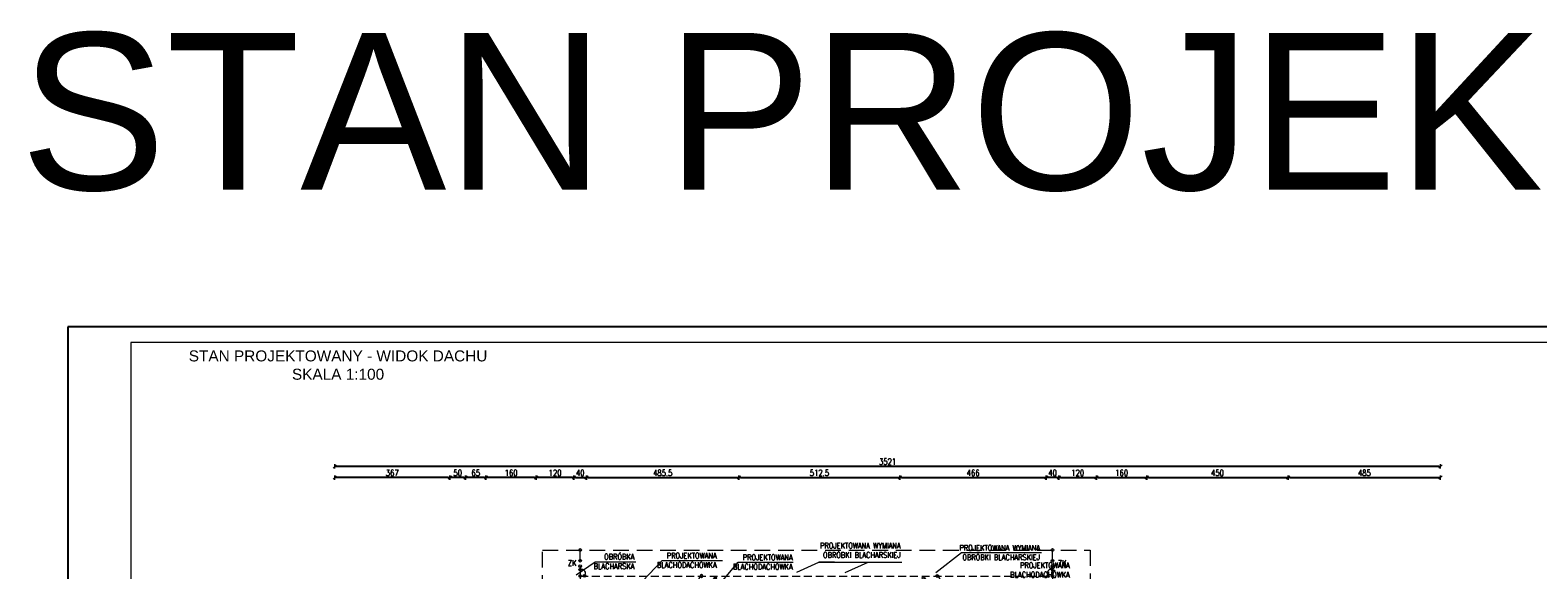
# Model space of a CAD drawing. Header units: millimetres. Extents: x 5973 to 39040, y 4443 to 37727.
# Tile 51 of 52: x 14593 to 19393, y 23134 to 24854. Entities that reach past the tile are written whole.
import ezdxf
from ezdxf.enums import TextEntityAlignment as Align

# ---------------------------------------------------------------- set-up
doc = ezdxf.new("R2010")
doc.units = ezdxf.units.MM
doc.linetypes.add('DASHED', pattern=[0.75, 0.5, -0.25])
doc.linetypes.add('HIDDEN', pattern=[0.375, 0.25, -0.125])
for name, color, linetype, lineweight in [('!MODUS_OPIS', 3, 'Continuous', 13), ('!MODUS_RAMKA', 1, 'Continuous', 15), ('_MODUS - Ramka', 1, 'Continuous', 15), ('E_0', 4, 'Continuous', 15), ('WYMIAROWANIE', 1, 'Continuous', 18)]:
    doc.layers.add(name, color=color, linetype=linetype, lineweight=lineweight)
for name, color, linetype in [('E_ODN', 1, 'Continuous'), ('E_OSP', 2, 'Continuous'), ('INSTALACJA ODGROMOWA', 7, 'Continuous')]:
    doc.layers.add(name, color=color, linetype=linetype)
doc.styles.add('ARIAL TEEN', font='arial.ttf')
doc.styles.add('ROMANS', font='romans.shx', dxfattribs={"width": 0.8})
doc.styles.get("Standard").update_dxf_attribs({"font": 'arial.ttf'})
doc.styles.add('TXT', font='simplex.shx', dxfattribs={"width": 0.8})
doc.dimstyles.new('DIM100', dxfattribs={"dimscale": 5, "dimtxt": 4, "dimasz": 1, "dimexe": 0, "dimexo": 0, "dimgap": 1, "dimtad": 1, "dimdec": 4, "dimrnd": 0.5, "dimdsep": 46, "dimtxsty": 'TXT', "dimblk1": 'TICK1', "dimblk2": 'TICK1', "dimsah": 1, "dimcen": 0, "dimse1": 1, "dimse2": 1, "dimclrd": 1, "dimclre": 7, "dimclrt": 9, "dimadec": 0, "dimazin": 0, "dimtfac": 1, "dimtdec": 4, "dimtmove": 2, "dimatfit": 3, "dimldrblk": 'TICK1', "dimfxl": 1, "dimtolj": 1, "dimarcsym": 0})

# ---------------------------------------------------------------- blocks, each defined once
blk = doc.blocks.new('TICK1')
at = {"color": 2}
blk.add_line((-1, -1), (1, 1), dxfattribs=at)
at = {"color": 0}
for p, q in [((0, 0), (-1, 0)), ((0, -1.4), (0, 1.4))]:
    blk.add_line(p, q, dxfattribs=at)
blk = doc.blocks.new('*D135')
at = {"layer": 'Defpoints', "color": 0, "transparency": 16777216}
for p in [(16363.9, 23428.3), (16323.9, 23361.6), (16363.9, 23361.6)]:
    blk.add_point(p, dxfattribs=at)
at = {"layer": 'WYMIAROWANIE', "color": 1, "lineweight": -2, "transparency": 16777216}
blk.add_line((16328.9, 23428.3), (16358.9, 23428.3), dxfattribs=at)
at = {"layer": 'WYMIAROWANIE', "color": 1, "lineweight": -2, "transparency": 16777216, "xscale": 5, "yscale": 5, "zscale": 5, "rotation": 180}
blk.add_blockref('TICK1', (16323.9, 23428.3), dxfattribs=at)
at = {"layer": 'WYMIAROWANIE', "color": 1, "lineweight": -2, "transparency": 16777216, "xscale": 5, "yscale": 5, "zscale": 5}
blk.add_blockref('TICK1', (16363.9, 23428.3), dxfattribs=at)
at = {"layer": 'WYMIAROWANIE', "color": 9, "transparency": 16777216, "insert": (16343.9, 23443.3), "char_height": 20, "attachment_point": 5, "style": 'TXT'}
blk.add_mtext('\\A1;40', dxfattribs=at)
blk = doc.blocks.new('*D136')
at = {"layer": 'Defpoints', "color": 0, "transparency": 16777216}
for p in [(17827.9, 23428.3), (17827.9, 23361.6), (17867.9, 23361.6)]:
    blk.add_point(p, dxfattribs=at)
at = {"layer": 'WYMIAROWANIE', "color": 1, "lineweight": -2, "transparency": 16777216}
blk.add_line((17862.9, 23428.3), (17832.9, 23428.3), dxfattribs=at)
at = {"layer": 'WYMIAROWANIE', "color": 1, "lineweight": -2, "transparency": 16777216, "xscale": 5, "yscale": 5, "zscale": 5, "rotation": 180}
blk.add_blockref('TICK1', (17827.9, 23428.3), dxfattribs=at)
at = {"layer": 'WYMIAROWANIE', "color": 1, "lineweight": -2, "transparency": 16777216, "xscale": 5, "yscale": 5, "zscale": 5}
blk.add_blockref('TICK1', (17867.9, 23428.3), dxfattribs=at)
at = {"layer": 'WYMIAROWANIE', "color": 9, "transparency": 16777216, "insert": (17847.9, 23443.3), "char_height": 20, "attachment_point": 5, "style": 'TXT'}
blk.add_mtext('\\A1;40', dxfattribs=at)
blk = doc.blocks.new('*D137')
at = {"layer": 'Defpoints', "color": 0, "transparency": 16777216}
for p in [(16849.2, 23428.3), (16363.9, 23361.6), (16849.2, 23361.6)]:
    blk.add_point(p, dxfattribs=at)
at = {"layer": 'WYMIAROWANIE', "color": 1, "lineweight": -2, "transparency": 16777216}
blk.add_line((16368.9, 23428.3), (16844.2, 23428.3), dxfattribs=at)
at = {"layer": 'WYMIAROWANIE', "color": 1, "lineweight": -2, "transparency": 16777216, "xscale": 5, "yscale": 5, "zscale": 5, "rotation": 180}
blk.add_blockref('TICK1', (16363.9, 23428.3), dxfattribs=at)
at = {"layer": 'WYMIAROWANIE', "color": 1, "lineweight": -2, "transparency": 16777216, "xscale": 5, "yscale": 5, "zscale": 5}
blk.add_blockref('TICK1', (16849.2, 23428.3), dxfattribs=at)
at = {"layer": 'WYMIAROWANIE', "color": 9, "transparency": 16777216, "insert": (16606.6, 23443.3), "char_height": 20, "attachment_point": 5, "style": 'TXT'}
blk.add_mtext('\\A1;485.5', dxfattribs=at)
blk = doc.blocks.new('*D138')
at = {"layer": 'Defpoints', "color": 0, "transparency": 16777216}
for p in [(17361.9, 23428.3), (16849.2, 23361.6), (17361.9, 23361.6)]:
    blk.add_point(p, dxfattribs=at)
at = {"layer": 'WYMIAROWANIE', "color": 1, "lineweight": -2, "transparency": 16777216}
blk.add_line((16854.2, 23428.3), (17356.9, 23428.3), dxfattribs=at)
at = {"layer": 'WYMIAROWANIE', "color": 1, "lineweight": -2, "transparency": 16777216, "xscale": 5, "yscale": 5, "zscale": 5, "rotation": 180}
blk.add_blockref('TICK1', (16849.2, 23428.3), dxfattribs=at)
at = {"layer": 'WYMIAROWANIE', "color": 1, "lineweight": -2, "transparency": 16777216, "xscale": 5, "yscale": 5, "zscale": 5}
blk.add_blockref('TICK1', (17361.9, 23428.3), dxfattribs=at)
at = {"layer": 'WYMIAROWANIE', "color": 9, "transparency": 16777216, "insert": (17105.6, 23443.3), "char_height": 20, "attachment_point": 5, "style": 'TXT'}
blk.add_mtext('\\A1;512.5', dxfattribs=at)
blk = doc.blocks.new('*D139')
at = {"layer": 'Defpoints', "color": 0, "transparency": 16777216}
for p in [(17827.9, 23428.3), (17361.9, 23361.6), (17827.9, 23361.6)]:
    blk.add_point(p, dxfattribs=at)
at = {"layer": 'WYMIAROWANIE', "color": 1, "lineweight": -2, "transparency": 16777216}
blk.add_line((17366.9, 23428.3), (17822.9, 23428.3), dxfattribs=at)
at = {"layer": 'WYMIAROWANIE', "color": 1, "lineweight": -2, "transparency": 16777216, "xscale": 5, "yscale": 5, "zscale": 5, "rotation": 180}
blk.add_blockref('TICK1', (17361.9, 23428.3), dxfattribs=at)
at = {"layer": 'WYMIAROWANIE', "color": 1, "lineweight": -2, "transparency": 16777216, "xscale": 5, "yscale": 5, "zscale": 5}
blk.add_blockref('TICK1', (17827.9, 23428.3), dxfattribs=at)
at = {"layer": 'WYMIAROWANIE', "color": 9, "transparency": 16777216, "insert": (17594.9, 23443.3), "char_height": 20, "attachment_point": 5, "style": 'TXT'}
blk.add_mtext('\\A1;466', dxfattribs=at)
blk = doc.blocks.new('*D148')
at = {"layer": 'Defpoints', "color": 0, "transparency": 16777216}
for p in [(17987.9, 23428.3), (17867.9, 23361.6), (17987.9, 23176.6)]:
    blk.add_point(p, dxfattribs=at)
at = {"layer": 'WYMIAROWANIE', "color": 1, "lineweight": -2, "transparency": 16777216}
blk.add_line((17872.9, 23428.3), (17982.9, 23428.3), dxfattribs=at)
at = {"layer": 'WYMIAROWANIE', "color": 1, "lineweight": -2, "transparency": 16777216, "xscale": 5, "yscale": 5, "zscale": 5, "rotation": 180}
blk.add_blockref('TICK1', (17867.9, 23428.3), dxfattribs=at)
at = {"layer": 'WYMIAROWANIE', "color": 1, "lineweight": -2, "transparency": 16777216, "xscale": 5, "yscale": 5, "zscale": 5}
blk.add_blockref('TICK1', (17987.9, 23428.3), dxfattribs=at)
at = {"layer": 'WYMIAROWANIE', "color": 9, "transparency": 16777216, "insert": (17927.9, 23443.3), "char_height": 20, "attachment_point": 5, "style": 'TXT'}
blk.add_mtext('\\A1;120', dxfattribs=at)
blk = doc.blocks.new('*D149')
at = {"layer": 'Defpoints', "color": 0, "transparency": 16777216}
for p in [(18147.9, 23428.3), (17987.9, 23176.6), (18147.9, 23176.6)]:
    blk.add_point(p, dxfattribs=at)
at = {"layer": 'WYMIAROWANIE', "color": 1, "lineweight": -2, "transparency": 16777216}
blk.add_line((17992.9, 23428.3), (18142.9, 23428.3), dxfattribs=at)
at = {"layer": 'WYMIAROWANIE', "color": 1, "lineweight": -2, "transparency": 16777216, "xscale": 5, "yscale": 5, "zscale": 5, "rotation": 180}
blk.add_blockref('TICK1', (17987.9, 23428.3), dxfattribs=at)
at = {"layer": 'WYMIAROWANIE', "color": 1, "lineweight": -2, "transparency": 16777216, "xscale": 5, "yscale": 5, "zscale": 5}
blk.add_blockref('TICK1', (18147.9, 23428.3), dxfattribs=at)
at = {"layer": 'WYMIAROWANIE', "color": 9, "transparency": 16777216, "insert": (18067.9, 23443.3), "char_height": 20, "attachment_point": 5, "style": 'TXT'}
blk.add_mtext('\\A1;160', dxfattribs=at)
blk = doc.blocks.new('*D150')
at = {"layer": 'Defpoints', "color": 0, "transparency": 16777216}
for p in [(18597.9, 23428.3), (18147.9, 23176.6), (18597.9, 23176.6)]:
    blk.add_point(p, dxfattribs=at)
at = {"layer": 'WYMIAROWANIE', "color": 1, "lineweight": -2, "transparency": 16777216}
blk.add_line((18152.9, 23428.3), (18592.9, 23428.3), dxfattribs=at)
at = {"layer": 'WYMIAROWANIE', "color": 1, "lineweight": -2, "transparency": 16777216, "xscale": 5, "yscale": 5, "zscale": 5, "rotation": 180}
blk.add_blockref('TICK1', (18147.9, 23428.3), dxfattribs=at)
at = {"layer": 'WYMIAROWANIE', "color": 1, "lineweight": -2, "transparency": 16777216, "xscale": 5, "yscale": 5, "zscale": 5}
blk.add_blockref('TICK1', (18597.9, 23428.3), dxfattribs=at)
at = {"layer": 'WYMIAROWANIE', "color": 9, "transparency": 16777216, "insert": (18372.9, 23443.3), "char_height": 20, "attachment_point": 5, "style": 'TXT'}
blk.add_mtext('\\A1;450', dxfattribs=at)
blk = doc.blocks.new('*D151')
at = {"layer": 'Defpoints', "color": 0, "transparency": 16777216}
for p in [(19083, 23428.3), (18597.9, 23176.6), (19083, 22615.6)]:
    blk.add_point(p, dxfattribs=at)
at = {"layer": 'WYMIAROWANIE', "color": 1, "lineweight": -2, "transparency": 16777216}
blk.add_line((18602.9, 23428.3), (19078, 23428.3), dxfattribs=at)
at = {"layer": 'WYMIAROWANIE', "color": 1, "lineweight": -2, "transparency": 16777216, "xscale": 5, "yscale": 5, "zscale": 5, "rotation": 180}
blk.add_blockref('TICK1', (18597.9, 23428.3), dxfattribs=at)
at = {"layer": 'WYMIAROWANIE', "color": 1, "lineweight": -2, "transparency": 16777216, "xscale": 5, "yscale": 5, "zscale": 5}
blk.add_blockref('TICK1', (19083, 23428.3), dxfattribs=at)
at = {"layer": 'WYMIAROWANIE', "color": 9, "transparency": 16777216, "insert": (18840.5, 23443.3), "char_height": 20, "attachment_point": 5, "style": 'TXT'}
blk.add_mtext('\\A1;485', dxfattribs=at)
blk = doc.blocks.new('*D152')
at = {"layer": 'Defpoints', "color": 0, "transparency": 16777216}
for p in [(16203.9, 23428.3), (16323.9, 23361.6), (16203.9, 23176.6)]:
    blk.add_point(p, dxfattribs=at)
at = {"layer": 'WYMIAROWANIE', "color": 1, "lineweight": -2, "transparency": 16777216}
blk.add_line((16318.9, 23428.3), (16208.9, 23428.3), dxfattribs=at)
at = {"layer": 'WYMIAROWANIE', "color": 1, "lineweight": -2, "transparency": 16777216, "xscale": 5, "yscale": 5, "zscale": 5, "rotation": 180}
blk.add_blockref('TICK1', (16203.9, 23428.3), dxfattribs=at)
at = {"layer": 'WYMIAROWANIE', "color": 1, "lineweight": -2, "transparency": 16777216, "xscale": 5, "yscale": 5, "zscale": 5}
blk.add_blockref('TICK1', (16323.9, 23428.3), dxfattribs=at)
at = {"layer": 'WYMIAROWANIE', "color": 9, "transparency": 16777216, "insert": (16263.9, 23443.3), "char_height": 20, "attachment_point": 5, "style": 'TXT'}
blk.add_mtext('\\A1;120', dxfattribs=at)
blk = doc.blocks.new('*D153')
at = {"layer": 'Defpoints', "color": 0, "transparency": 16777216}
for p in [(16043.9, 23428.3), (16043.9, 23176.6), (16203.9, 23176.6)]:
    blk.add_point(p, dxfattribs=at)
at = {"layer": 'WYMIAROWANIE', "color": 1, "lineweight": -2, "transparency": 16777216}
blk.add_line((16198.9, 23428.3), (16048.9, 23428.3), dxfattribs=at)
at = {"layer": 'WYMIAROWANIE', "color": 1, "lineweight": -2, "transparency": 16777216, "xscale": 5, "yscale": 5, "zscale": 5, "rotation": 180}
blk.add_blockref('TICK1', (16043.9, 23428.3), dxfattribs=at)
at = {"layer": 'WYMIAROWANIE', "color": 1, "lineweight": -2, "transparency": 16777216, "xscale": 5, "yscale": 5, "zscale": 5}
blk.add_blockref('TICK1', (16203.9, 23428.3), dxfattribs=at)
at = {"layer": 'WYMIAROWANIE', "color": 9, "transparency": 16777216, "insert": (16123.9, 23443.3), "char_height": 20, "attachment_point": 5, "style": 'TXT'}
blk.add_mtext('\\A1;160', dxfattribs=at)
blk = doc.blocks.new('*D154')
at = {"layer": 'Defpoints', "color": 0, "transparency": 16777216}
for p in [(15978.9, 23428.3), (16043.9, 23176.6), (15978.9, 23006.6)]:
    blk.add_point(p, dxfattribs=at)
at = {"layer": 'WYMIAROWANIE', "color": 1, "lineweight": -2, "transparency": 16777216}
blk.add_line((16038.9, 23428.3), (15983.9, 23428.3), dxfattribs=at)
at = {"layer": 'WYMIAROWANIE', "color": 1, "lineweight": -2, "transparency": 16777216, "xscale": 5, "yscale": 5, "zscale": 5, "rotation": 180}
blk.add_blockref('TICK1', (15978.9, 23428.3), dxfattribs=at)
at = {"layer": 'WYMIAROWANIE', "color": 1, "lineweight": -2, "transparency": 16777216, "xscale": 5, "yscale": 5, "zscale": 5}
blk.add_blockref('TICK1', (16043.9, 23428.3), dxfattribs=at)
at = {"layer": 'WYMIAROWANIE', "color": 9, "transparency": 16777216, "insert": (16011.4, 23443.3), "char_height": 20, "attachment_point": 5, "style": 'TXT'}
blk.add_mtext('\\A1;65', dxfattribs=at)
blk = doc.blocks.new('*D155')
at = {"layer": 'Defpoints', "color": 0, "transparency": 16777216}
for p in [(15928.9, 23428.3), (15928.9, 23006.6), (15978.9, 23006.6)]:
    blk.add_point(p, dxfattribs=at)
at = {"layer": 'WYMIAROWANIE', "color": 1, "lineweight": -2, "transparency": 16777216}
blk.add_line((15973.9, 23428.3), (15933.9, 23428.3), dxfattribs=at)
at = {"layer": 'WYMIAROWANIE', "color": 1, "lineweight": -2, "transparency": 16777216, "xscale": 5, "yscale": 5, "zscale": 5, "rotation": 180}
blk.add_blockref('TICK1', (15928.9, 23428.3), dxfattribs=at)
at = {"layer": 'WYMIAROWANIE', "color": 1, "lineweight": -2, "transparency": 16777216, "xscale": 5, "yscale": 5, "zscale": 5}
blk.add_blockref('TICK1', (15978.9, 23428.3), dxfattribs=at)
at = {"layer": 'WYMIAROWANIE', "color": 9, "transparency": 16777216, "insert": (15953.9, 23443.3), "char_height": 20, "attachment_point": 5, "style": 'TXT'}
blk.add_mtext('\\A1;50', dxfattribs=at)
blk = doc.blocks.new('*D156')
at = {"layer": 'Defpoints', "color": 0, "transparency": 16777216}
for p in [(15561.9, 23428.3), (15561.9, 23201.6), (15928.9, 23006.6)]:
    blk.add_point(p, dxfattribs=at)
at = {"layer": 'WYMIAROWANIE', "color": 1, "lineweight": -2, "transparency": 16777216}
blk.add_line((15923.9, 23428.3), (15566.9, 23428.3), dxfattribs=at)
at = {"layer": 'WYMIAROWANIE', "color": 1, "lineweight": -2, "transparency": 16777216, "xscale": 5, "yscale": 5, "zscale": 5, "rotation": 180}
blk.add_blockref('TICK1', (15561.9, 23428.3), dxfattribs=at)
at = {"layer": 'WYMIAROWANIE', "color": 1, "lineweight": -2, "transparency": 16777216, "xscale": 5, "yscale": 5, "zscale": 5}
blk.add_blockref('TICK1', (15928.9, 23428.3), dxfattribs=at)
at = {"layer": 'WYMIAROWANIE', "color": 9, "transparency": 16777216, "insert": (15745.4, 23443.3), "char_height": 20, "attachment_point": 5, "style": 'TXT'}
blk.add_mtext('\\A1;367', dxfattribs=at)
blk = doc.blocks.new('*D157')
at = {"layer": 'Defpoints', "color": 0, "transparency": 16777216}
for p in [(15561.9, 23463.7), (15561.9, 22625.2), (19083, 22625.2)]:
    blk.add_point(p, dxfattribs=at)
at = {"layer": 'WYMIAROWANIE', "color": 1, "lineweight": -2, "transparency": 16777216}
blk.add_line((19078, 23463.7), (15566.9, 23463.7), dxfattribs=at)
at = {"layer": 'WYMIAROWANIE', "color": 1, "lineweight": -2, "transparency": 16777216, "xscale": 5, "yscale": 5, "zscale": 5, "rotation": 180}
blk.add_blockref('TICK1', (15561.9, 23463.7), dxfattribs=at)
at = {"layer": 'WYMIAROWANIE', "color": 1, "lineweight": -2, "transparency": 16777216, "xscale": 5, "yscale": 5, "zscale": 5}
blk.add_blockref('TICK1', (19083, 23463.7), dxfattribs=at)
at = {"layer": 'WYMIAROWANIE', "color": 9, "transparency": 16777216, "insert": (17322.5, 23478.7), "char_height": 20, "attachment_point": 5, "style": 'TXT'}
blk.add_mtext('\\A1;3521', dxfattribs=at)
blk = doc.blocks.new('E_PUSZKA')
at = {"layer": 'E_0', "color": 3}
blk.add_circle((0, 0), 4.35, dxfattribs=at)
blk = doc.blocks.new('E_STRZ_GORA')
at = {"layer": 'E_ODN'}
for p, q in [((-20.6, -27.7), (0, 0)), ((0, 0), (-13.7, -31.7)), ((-13.7, -31.7), (-20.6, -27.7))]:
    blk.add_line(p, q, dxfattribs=at)
blk.add_solid([(-13.7, -31.7), (-20.6, -27.7), (0, 0), (-20.6, -27.7)], dxfattribs=at)
blk = doc.blocks.new('ODGROMÓWKA')
at = {"layer": '!MODUS_OPIS', "ltscale": 0.7}
for p, q in [((6382.4, 14210.3), (6039.4, 14210.3)), ((4026.4, 14178.3), (3660.4, 14178.3)), ((4754.4, 14119.3), (4666.4, 13967)), ((4853.5, 14119.3), (4754.4, 14119.3)), ((5833.6, 14125.6), (5745.7, 13973.3)), ((5932.7, 14125.6), (5833.6, 14125.6)), ((4554.3, 14075.4), (4422.4, 13847)), ((4653.4, 14075.4), (4554.3, 14075.4)), ((3779.4, 14018.9), (3691.5, 13866.6)), ((3878.6, 14018.9), (3779.4, 14018.9)), ((5162.3, 14058.3), (5257.2, 13962.4)), ((5564.1, 13962.4), (5257.2, 13962.4)), ((3310, 13734.6), (3222.1, 13582.3)), ((3409.1, 13734.6), (3310, 13734.6)), ((5959.4, 13693.7), (5871.4, 13541.4)), ((6058.5, 13693.7), (5959.4, 13693.7)), ((3784.4, 13420.2), (3696.4, 13267.9)), ((3883.5, 13420.2), (3784.4, 13420.2)), ((4254.4, 13420.2), (4166.4, 13267.9)), ((4353.5, 13420.2), (4254.4, 13420.2)), ((5651.9, 13260.2), (5563.9, 13107.9)), ((5751, 13260.2), (5651.9, 13260.2)), ((5004.4, 13230.2), (4916.4, 13077.9)), ((5103.5, 13230.2), (5004.4, 13230.2)), ((2839.4, 13119.1), (2470.3, 13119.1)), ((6084.4, 13145.2), (5996.4, 12992.9)), ((6183.5, 13145.2), (6084.4, 13145.2)), ((3310, 12934.5), (3222.1, 12782.2)), ((3409.1, 12934.5), (3310, 12934.5)), ((2945.4, 12912.1), (2424.4, 12912.1)), ((4558.4, 12546.5), (4634.9, 12446.4)), ((4977.9, 12446.4), (4634.9, 12446.4)), ((2839.4, 11957.8), (2488.1, 11957.8)), ((4252.6, 11957.8), (3909.7, 11957.8))]:
    blk.add_line(p, q, dxfattribs=at)
at = {"layer": 'E_0'}
for p, q in [((3660.4, 14599.7), (3660.4, 14633.7)), ((5164.4, 14599.7), (5164.4, 14633.7)), ((3660.4, 14582.4), (3660.4, 14550.8)), ((5164.4, 14582.4), (5164.4, 14550.8)), ((3660.4, 14228.1), (3660.4, 14128.4)), ((5162.3, 14108.1), (5162.3, 14008.4)), ((4666.4, 13967), (4644.6, 13967)), ((4422.4, 13847), (4400.6, 13847)), ((6432.3, 13748.9), (6373.3, 13748.9)), ((6449.5, 13748.9), (6499.5, 13748.9)), ((2832.8, 13563.9), (2778.4, 13563.9)), ((2850.1, 13563.9), (2909, 13563.9)), ((4779.5, 12665.8), (4779.5, 12726.5)), ((6329.7, 12665.8), (6329.7, 12726.5)), ((4779.5, 12648.5), (4779.5, 12546.5)), ((6329.7, 12648.5), (6329.7, 12546.5)), ((2893.8, 12423.5), (2839.4, 12423.5)), ((2911.1, 12423.5), (2975.1, 12423.5)), ((3842.4, 12166.9), (3783.4, 12166.9)), ((3859.6, 12166.9), (3909.7, 12166.9))]:
    blk.add_line(p, q, dxfattribs=at)
at = {"layer": 'E_0', "color": 2, "linetype": 'HIDDEN', "ltscale": 100}
for p, q in [((3660.4, 14550.8), (3660.4, 14250.2)), ((3660.4, 14550.8), (5164.4, 14550.8)), ((5164.4, 14550.8), (5164.4, 14130.2)), ((2884.4, 14397.3), (3633.9, 14397.3)), ((2884.4, 14397.3), (2884.4, 13468.3)), ((5933.4, 14397.3), (5191, 14397.3)), ((5933.2, 13811.3), (5933.4, 14397.3)), ((3660.4, 14106.4), (3660.4, 13678.3)), ((5164.4, 13986.4), (5164.4, 13678.3)), ((6393.3, 13811.3), (5933.2, 13811.5)), ((6393.4, 12696), (6393.3, 13811.3)), ((2884.4, 13468.3), (2945.4, 13468.3)), ((2945.4, 13468.3), (2945.4, 12074.5)), ((3803.7, 12696.3), (3803.7, 12077.4)), ((3803.7, 12696.3), (6393.4, 12696)), ((2939.4, 12057.7), (3809.7, 12057.7))]:
    blk.add_line(p, q, dxfattribs=at)
at = {"layer": 'E_0', "color": 1, "linetype": 'DASHED', "ltscale": 100}
for p, q in [((2839.4, 12045.2), (2839.4, 11870.4)), ((3909.7, 12045.2), (3909.7, 11870.4))]:
    blk.add_line(p, q, dxfattribs=at)
at = {"layer": 'E_0', "color": 3, "linetype": 'DASHED', "ltscale": 100}
blk.add_lwpolyline([(2839.4, 12062.6), (2839.4, 13362.3), (2778.4, 13362.3), (2778.4, 14503.3), (3540.4, 14503.3), (3540.4, 14633.7), (5284.4, 14633.7), (5284.4, 14503.3), (6039.4, 14503.3), (6039.4, 13917.3), (6499.5, 13917.2), (6499.4, 12546.3), (4282.7, 12546.5), (4282.7, 12425.5), (3909.7, 12425.5), (3909.7, 12062.6)], dxfattribs=at)
at = {"layer": 'E_0', "color": 1}
for centre in [(4666.4, 13967), (5745.7, 13973.3), (4422.4, 13847), (3222.1, 13582.3), (5871.4, 13541.4), (3696.4, 13267.9), (4166.4, 13267.9), (5563.9, 13107.9), (4916.4, 13077.9), (5996.4, 12992.9), (3222.1, 12782.2)]:
    blk.add_circle(centre, 8.54, dxfattribs=at)
at = {"layer": 'E_0'}
blk.add_circle((3691.5, 13866.6), 8.54, dxfattribs=at)
for centre, radius, start, end in [((3665, 14559.4), 12.5, 317.9516, 111.5399), ((4049.6, 14539.4), 11.7, 104.2512, 255.7488), ((4794.5, 14539.4), 11.7, 284.2512, 75.7488), ((5159.8, 14559.4), 12.5, 68.4601, 222.0484), ((3676, 14521.5), 17.4, 206.6522, 333.3478), ((4055.7, 14516), 11.3, 191.8092, 348.1908), ((4090.6, 14536.3), 8.26, 88.9353, 271.0647), ((4115.7, 14522.8), 11.3, 191.8092, 348.1908), ((4419.8, 14503.3), 11.3, 281.8092, 78.1908), ((4728.4, 14522.8), 11.3, 191.8092, 348.1908), ((4753.6, 14536.3), 8.26, 268.9353, 91.0647), ((4788.4, 14516), 11.3, 191.8092, 348.1908), ((5148.9, 14521.5), 17.4, 206.6522, 333.3478), ((4182.5, 14493.3), 11.3, 191.8092, 348.1908), ((4661.7, 14493.3), 11.3, 191.8092, 348.1908), ((2898.8, 14340.3), 15.7, 23.7571, 156.2429), ((3360.4, 14356), 11.3, 191.8092, 348.1908), ((3520.4, 14356), 11.3, 191.8092, 348.1908), ((3622.8, 14383.5), 14.9, 112.2716, 247.7284), ((3647.1, 14401.4), 13.9, 197.2901, 342.7099), ((4204.6, 14385.8), 11.3, 191.8092, 348.1908), ((4639.6, 14385.8), 11.3, 191.8092, 348.1908), ((5177.7, 14401.4), 13.9, 197.2901, 342.7099), ((5202, 14383.5), 14.9, 292.2716, 67.7284), ((5304.4, 14356), 11.3, 191.8092, 348.1908), ((5464.4, 14356), 11.3, 191.8092, 348.1908), ((5894.2, 14358.4), 11.3, 325.6074, 121.989), ((3664.2, 14239.1), 11.7, 108.7428, 251.2572), ((3360.4, 14133.2), 11.3, 191.8092, 348.1908), ((3520.4, 14133.2), 11.3, 191.8092, 348.1908), ((3664.1, 14117.4), 11.6, 108.6349, 251.3651), ((5161, 14119.4), 11.3, 276.2458, 72.6274), ((5304.4, 14133.2), 11.3, 191.8092, 348.1908), ((5464.4, 14133.2), 11.3, 191.8092, 348.1908), ((4276.9, 14034.8), 11.3, 191.8092, 348.1908), ((4567.3, 14034.8), 11.3, 191.8092, 348.1908), ((5541.2, 14020.4), 11.3, 325.6074, 121.989), ((3719, 13998.3), 11.3, 101.8092, 258.1908), ((3992.8, 13998.3), 11.3, 101.8092, 258.1908), ((4254.4, 13998.3), 11.3, 101.8092, 258.1908), ((4589.7, 13998.3), 11.3, 281.8092, 78.1908), ((4851.4, 13998.3), 11.3, 281.8092, 78.1908), ((5125.1, 13998.3), 11.3, 281.8092, 78.1908), ((5161, 13997.2), 11.3, 287.3726, 83.7542), ((5735.2, 13955.6), 20.6, 300.5914, 59.4086), ((4407.8, 13890.5), 11.3, 61.2079, 217.5895), ((4436.4, 13890.5), 11.3, 322.4105, 118.7921), ((3676, 13874.4), 17.4, 206.6522, 333.3478), ((5895.5, 13774.9), 11.3, 325.6074, 121.989), ((6379.5, 13758.1), 14.9, 22.2716, 157.7284), ((6402.2, 13740.8), 9.62, 205.6933, 57.1257), ((3676, 13718.7), 17.4, 206.6522, 333.3478), ((5148.9, 13718.7), 17.4, 206.6522, 333.3478), ((5195.9, 13689.3), 11.3, 325.6074, 121.989), ((2875.8, 13555.8), 9.62, 122.8743, 334.3067), ((3204.3, 13592.7), 20.6, 210.5914, 329.4086), ((5853.7, 13551.9), 20.6, 210.5914, 329.4086), ((5634.9, 13524), 11.3, 325.6074, 121.989), ((2958.7, 13446.2), 14.2, 20.6341, 159.3659), ((5402.3, 13299.9), 11.3, 325.6074, 121.989), ((6183.9, 13333.8), 11.3, 101.8092, 258.1908), ((6354, 13333.8), 11.3, 101.8092, 258.1908), ((2990.4, 13279.3), 11.3, 281.8092, 78.1908), ((3124.9, 13279.3), 11.3, 281.8092, 78.1908), ((3678.7, 13278.4), 20.6, 210.5914, 329.4086), ((4148.7, 13278.4), 20.6, 210.5914, 329.4086), ((3404.4, 13230.7), 11.3, 55.6074, 211.989), ((6183.9, 13173.8), 11.3, 101.8092, 258.1908), ((6354, 13173.8), 11.3, 101.8092, 258.1908), ((2990.4, 13119.3), 11.3, 281.8092, 78.1908), ((3124.9, 13119.3), 11.3, 281.8092, 78.1908), ((5546.2, 13118.4), 20.6, 210.5914, 329.4086), ((4898.7, 13088.4), 20.6, 210.5914, 329.4086), ((2958.7, 13022.5), 14.2, 20.6341, 159.3659), ((3588.2, 12984.1), 11.3, 55.6074, 211.989), ((3869.5, 12953.7), 11.3, 11.8092, 168.1908), ((4029.5, 12953.7), 11.3, 11.8092, 168.1908), ((4186.4, 12953.7), 11.3, 11.8092, 168.1908), ((4346.4, 12953.7), 11.3, 11.8092, 168.1908), ((4586.4, 12953.7), 11.3, 11.8092, 168.1908), ((4746.4, 12953.7), 11.3, 11.8092, 168.1908), ((4986.4, 12953.7), 11.3, 11.8092, 168.1908), ((5146.4, 12953.7), 11.3, 11.8092, 168.1908), ((5386.4, 12953.7), 11.3, 11.8092, 168.1908), ((5546.4, 12953.7), 11.3, 11.8092, 168.1908), ((5978.7, 13003.4), 20.6, 210.5914, 329.4086), ((2990.4, 12944.3), 11.3, 281.8092, 78.1908), ((3124.9, 12944.3), 11.3, 281.8092, 78.1908), ((2990.4, 12784.3), 11.3, 281.8092, 78.1908), ((3124.9, 12784.3), 11.3, 281.8092, 78.1908), ((3204.3, 12792.6), 20.6, 210.5914, 329.4086), ((3761.1, 12749.7), 11.3, 55.6074, 211.989), ((3852.4, 12709.9), 14.9, 112.2716, 247.7284), ((3869.5, 12747.7), 11.3, 11.8092, 168.1908), ((4029.5, 12747.7), 11.3, 11.8092, 168.1908), ((4186.4, 12747.7), 11.3, 11.8092, 168.1908), ((4346.4, 12747.7), 11.3, 11.8092, 168.1908), ((4541.7, 12709.9), 14.9, 112.2716, 247.7284), ((4586.4, 12747.7), 11.3, 11.8092, 168.1908), ((4746.4, 12747.7), 11.3, 11.8092, 168.1908), ((4986.4, 12747.7), 11.3, 11.8092, 168.1908), ((5146.4, 12747.7), 11.3, 11.8092, 168.1908), ((5276.9, 12709.9), 14.9, 112.2716, 247.7284), ((5386.4, 12747.7), 11.3, 11.8092, 168.1908), ((5546.4, 12747.7), 11.3, 11.8092, 168.1908), ((5813.2, 12709.9), 14.9, 112.2716, 247.7284), ((6360.9, 12709.9), 14.9, 292.2716, 67.7284), ((4787.6, 12687.5), 9.62, 212.8743, 64.3067), ((6337.8, 12687.5), 9.62, 212.8743, 64.3067), ((2990.4, 12609.3), 11.3, 281.8092, 78.1908), ((3124.9, 12609.3), 11.3, 281.8092, 78.1908), ((2990.4, 12449.3), 11.3, 281.8092, 78.1908), ((3124.9, 12449.3), 11.3, 281.8092, 78.1908), ((2936.8, 12415.4), 9.62, 122.8743, 334.3067), ((3812.3, 12158.9), 9.62, 205.6933, 57.1257), ((2958.7, 12113.7), 14.2, 20.6341, 159.3659), ((3790.7, 12086.3), 14.2, 20.6341, 159.3659), ((2982.8, 12068.8), 11.3, 281.8092, 78.1908), ((3372.2, 12068.8), 11.3, 281.8092, 78.1908), ((3544.5, 12068.8), 11.3, 101.8092, 258.1908)]:
    blk.add_arc(centre, radius, start, end, dxfattribs=at)
at = {"layer": '!MODUS_OPIS', "ltscale": 0.7, "xscale": 0.75, "yscale": 0.75, "zscale": 0.75}
for p in [(4754.4, 14119.3), (5833.6, 14125.6), (4554.3, 14075.4), (3779.4, 14018.9), (3310, 13734.6), (5959.4, 13693.7), (3784.4, 13420.2), (4254.4, 13420.2), (5651.9, 13260.2), (5004.4, 13230.2), (6084.4, 13145.2), (3310, 12934.5)]:
    blk.add_blockref('E_STRZ_GORA', p, dxfattribs=at)
at = {"layer": 'E_0'}
for p, rotation in [((3660.4, 14633.7), 180), ((3660.4, 14599.7), 180), ((5164.4, 14633.7), 180), ((5164.4, 14599.7), 180), ((3660.4, 14582.4), 180), ((3660.4, 14571), 89.99999999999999), ((3660.4, 14571), 89.99999999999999), ((3660.4, 14571), 180), ((3660.4, 14550.8), 180), ((3674.3, 14551), 152.0940550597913), ((4753.4, 14544.6), 264.4365782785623), ((4797.4, 14550.8), 264.4365782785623), ((5164.4, 14582.4), 180), ((5164.4, 14550.8), 180), ((3660.4, 14513.7), 180), ((3691.5, 14513.7), 180), ((4044.7, 14513.7), 180), ((4066.8, 14513.7), 180), ((4104.7, 14520.5), 180), ((4126.8, 14520.5), 180), ((4422.1, 14514.4), 270), ((4753.4, 14528.1), 264.4365782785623), ((4777.3, 14513.7), 180), ((4797.4, 14528.1), 264.4365782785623), ((4799.5, 14513.7), 180), ((4422.1, 14492.2), 270), ((4650.6, 14490.9), 180), ((4672.8, 14490.9), 180), ((3617.2, 14397.3), 89.99999999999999), ((3633.9, 14397.3), 180), ((3660.4, 14397.3), 180), ((3349.3, 14353.7), 180), ((3371.5, 14353.7), 180), ((3509.3, 14353.7), 180), ((3531.5, 14353.7), 180), ((3617.2, 14369.7), 89.99999999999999), ((4628.5, 14383.5), 180), ((4650.6, 14383.5), 180), ((5293.3, 14353.7), 180), ((5315.5, 14353.7), 180), ((5453.3, 14353.7), 180), ((5475.5, 14353.7), 180), ((5888.2, 14368), 313.7981669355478), ((5903.6, 14352), 313.7981669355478), ((3349.3, 14130.8), 180), ((3371.5, 14130.8), 180), ((3509.3, 14130.8), 180), ((3531.5, 14130.8), 180), ((3660.4, 14128.4), 84.43657827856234), ((5164.4, 14130.2), 264.4365782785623), ((5293.3, 14130.8), 180), ((5315.5, 14130.8), 180), ((5453.3, 14130.8), 180), ((5475.5, 14130.8), 180), ((3660.4, 14106.4), 84.43657827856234), ((5162.3, 14108.1), 264.4365782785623), ((4556.2, 14032.5), 180), ((4578.4, 14032.5), 180), ((5535.2, 14030), 313.7981669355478), ((5550.6, 14014), 313.7981669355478), ((3716.7, 14009.4), 89.99999999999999), ((3716.7, 13987.2), 89.99999999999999), ((3990.5, 14009.4), 89.99999999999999), ((3990.5, 13987.2), 89.99999999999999), ((4252.1, 14009.4), 89.99999999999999), ((4252.1, 13987.2), 89.99999999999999), ((4666.4, 13967), 180), ((5745.7, 13973.3), 180), ((4430.9, 13900.5), 130.6012946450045), ((4445.4, 13883.6), 130.6012946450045), ((3660.4, 13866.6), 180), ((3691.5, 13866.6), 180), ((4422.4, 13847), 180), ((5889.5, 13784.5), 313.7981669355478), ((5904.9, 13768.5), 313.7981669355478), ((3660.4, 13710.9), 180), ((3691.5, 13710.9), 180), ((5189.9, 13698.9), 313.7981669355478), ((5205.3, 13682.9), 313.7981669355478), ((3222.1, 13582.3), 180), ((2778.4, 13563.9), 270), ((2832.8, 13563.9), 270), ((2850.1, 13563.9), 270), ((2870.5, 13563.9), 152.0940550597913), ((2884.4, 13551.6), 270), ((2884.4, 13551.6), 270), ((2909, 13563.9), 270), ((5628.9, 13533.6), 313.7981669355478), ((5871.4, 13541.4), 180), ((5644.3, 13517.6), 313.7981669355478), ((6181.6, 13344.9), 89.99999999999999), ((6351.7, 13344.9), 89.99999999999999), ((5396.3, 13309.5), 313.7981669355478), ((5411.6, 13293.5), 313.7981669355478), ((6181.6, 13322.7), 89.99999999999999), ((6351.7, 13322.7), 89.99999999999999), ((3696.4, 13267.9), 180), ((4166.4, 13267.9), 180), ((3394.8, 13224.7), 43.79816693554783), ((3410.8, 13240.1), 43.79816693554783), ((2992.7, 13130.4), 270), ((2992.7, 13108.2), 270), ((3127.2, 13130.4), 270), ((3127.2, 13108.2), 270), ((5563.9, 13107.9), 180), ((4916.4, 13077.9), 180), ((3578.6, 12978.1), 43.79816693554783), ((3594.6, 12993.4), 43.79816693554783), ((5996.4, 12992.9), 180), ((2992.7, 12795.4), 270), ((2992.7, 12773.2), 270), ((3127.2, 12795.4), 270), ((3127.2, 12773.2), 270), ((3222.1, 12782.2), 180), ((3751.5, 12743.7), 43.79816693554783), ((3767.5, 12759), 43.79816693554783), ((3846.8, 12723.7), 89.99999999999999), ((4536.1, 12723.7), 89.99999999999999), ((5271.2, 12723.7), 89.99999999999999), ((5807.5, 12723.7), 89.99999999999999), ((3846.8, 12696.1), 89.99999999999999), ((4536.1, 12696.1), 89.99999999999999), ((4779.5, 12682.3), 242.0940550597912), ((4791.8, 12696.2), 90), ((5271.2, 12696.1), 89.99999999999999), ((5807.5, 12696.1), 89.99999999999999), ((6329.7, 12682.3), 242.0940550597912), ((6341.9, 12696.2), 90), ((2992.7, 12460.4), 270), ((2992.7, 12438.2), 270), ((3127.2, 12460.4), 270), ((3127.2, 12438.2), 270), ((2839.4, 12423.5), 270), ((2893.8, 12423.5), 270), ((2911.1, 12423.5), 270), ((2931.5, 12423.5), 152.0940550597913), ((2945.4, 12411.2), 270), ((2975.1, 12423.5), 270), ((2839.4, 12062.6), 270), ((2839.4, 12045.2), 270), ((2985.1, 12079.9), 270), ((2985.1, 12057.7), 270), ((3374.5, 12079.9), 270), ((3374.5, 12057.7), 270), ((3909.7, 12062.6), 270), ((3909.7, 12045.2), 270)]:
    blk.add_blockref('E_PUSZKA', p, dxfattribs=dict(at, rotation=rotation))
at = {"layer": 'E_0', "xscale": -1}
for p, rotation in [((4046.8, 14550.8), 95.56342172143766), ((4090.7, 14544.6), 95.56342172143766), ((5150.5, 14551), 207.9059449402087), ((5164.4, 14571), 180), ((4046.8, 14528.1), 95.56342172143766), ((4090.7, 14528.1), 95.56342172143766), ((4717.3, 14520.5), 180), ((4739.5, 14520.5), 180), ((5133.3, 14513.7), 180), ((5164.4, 14513.7), 180), ((4171.4, 14490.9), 180), ((4193.6, 14490.9), 180), ((5164.4, 14397.3), 180), ((5191, 14397.3), 180), ((5207.7, 14397.3), 270), ((4193.5, 14383.5), 180), ((4215.7, 14383.5), 180), ((5207.7, 14369.7), 270), ((3660.4, 14250.2), 95.56342172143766), ((3660.4, 14228.1), 95.56342172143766), ((4265.8, 14032.5), 180), ((4288, 14032.5), 180), ((4592.1, 14009.4), 270), ((4592.1, 13987.2), 270), ((4853.7, 14009.4), 270), ((4853.7, 13987.2), 270), ((5127.5, 14009.4), 270), ((5127.5, 13987.2), 270), ((5162.3, 14008.4), 275.5634217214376), ((5164.4, 13986.4), 275.5634217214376), ((5745.7, 13937.8), 270), ((4398.8, 13883.6), 229.3987053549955), ((4413.2, 13900.5), 229.3987053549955), ((6365.7, 13763.7), 180), ((6373.3, 13748.9), 89.99999999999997), ((6393.3, 13763.7), 180), ((6393.5, 13736.6), 89.99999999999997), ((6393.5, 13736.6), 89.99999999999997), ((6407.4, 13748.9), 207.9059449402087), ((6432.3, 13748.9), 89.99999999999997), ((6449.5, 13748.9), 89.99999999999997), ((6499.5, 13748.9), 89.99999999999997), ((5133.3, 13710.9), 180), ((5164.4, 13710.9), 180), ((3186.6, 13582.3), 180), ((5836, 13541.4), 180), ((2992.7, 13290.4), 270), ((2992.7, 13268.2), 270), ((3127.2, 13290.4), 270), ((3127.2, 13268.2), 270), ((3661, 13267.9), 180), ((3696.4, 13267.9), 180), ((4131, 13267.9), 180), ((6181.6, 13184.9), 89.99999999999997), ((6181.6, 13162.7), 89.99999999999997), ((6351.7, 13184.9), 89.99999999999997), ((6351.7, 13162.7), 89.99999999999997), ((5528.5, 13107.9), 180), ((4881, 13077.9), 180), ((5961, 12992.9), 180), ((2992.7, 12955.4), 270), ((2992.7, 12933.2), 270), ((3127.2, 12955.4), 270), ((3127.2, 12933.2), 270), ((3186.6, 12782.2), 180), ((6366.6, 12723.7), 270), ((6366.6, 12696.1), 270), ((2992.7, 12620.4), 270), ((2992.7, 12598.2), 270), ((3127.2, 12620.4), 270), ((3127.2, 12598.2), 270), ((3783.4, 12166.9), 89.99999999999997), ((3803.7, 12154.7), 89.99999999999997), ((3803.7, 12154.7), 89.99999999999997), ((3817.5, 12166.9), 207.9059449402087), ((3842.4, 12166.9), 89.99999999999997), ((3859.6, 12166.9), 89.99999999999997), ((3909.7, 12166.9), 89.99999999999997), ((3542.2, 12079.9), 89.99999999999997), ((3542.2, 12057.7), 89.99999999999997)]:
    blk.add_blockref('E_PUSZKA', p, dxfattribs=dict(at, rotation=rotation))
at = {"layer": 'E_0'}
for p in [(2884.4, 14346.6), (2913.1, 14346.6), (4644.6, 13967), (4400.6, 13847), (2884.4, 13551.6), (2945.4, 13451.2), (2971.9, 13451.2), (3696.4, 13267.9), (2945.4, 13027.5), (2971.9, 13027.5), (3858.4, 12956), (3880.6, 12956), (4018.4, 12956), (4040.6, 12956), (4175.3, 12956), (4197.5, 12956), (4335.3, 12956), (4357.5, 12956), (4575.3, 12956), (4597.5, 12956), (4735.3, 12956), (4757.5, 12956), (4975.3, 12956), (4997.5, 12956), (5135.3, 12956), (5157.5, 12956), (5375.3, 12956), (5397.5, 12956), (5535.3, 12956), (5557.5, 12956), (3858.4, 12750), (3880.6, 12750), (4018.4, 12750), (4040.6, 12750), (4175.3, 12750), (4197.5, 12750), (4335.3, 12750), (4357.5, 12750), (4575.3, 12750), (4597.5, 12750), (4735.3, 12750), (4757.5, 12750), (4779.5, 12726.5), (4975.3, 12750), (4997.5, 12750), (5135.3, 12750), (5157.5, 12750), (5375.3, 12750), (5397.5, 12750), (5535.3, 12750), (5557.5, 12750), (6329.7, 12726.5), (4791.8, 12696.2), (6341.9, 12696.2), (4779.5, 12665.8), (4779.5, 12648.5), (6329.7, 12665.8), (6329.7, 12648.5), (4779.5, 12546.5), (6329.7, 12546.5), (2945.4, 12411.2), (2945.4, 12118.7), (2971.9, 12118.7), (3777.5, 12091.3), (3804, 12091.3)]:
    blk.add_blockref('E_PUSZKA', p, dxfattribs=at)
at = {"layer": 'E_0', "xscale": -1}
for p in [(6393.5, 13736.6), (3803.7, 12154.7)]:
    blk.add_blockref('E_PUSZKA', p, dxfattribs=at)
at = {"layer": '!MODUS_OPIS', "ltscale": 0.7, "style": 'TXT', "width": 0.8}
for s, p in [('PROJ. ZWÓD POZIOMY', (3775.3, 14194.5)), ('PROJ. UZIOM OTOKOWY', (6131.3, 14226.6)), ('FeZn D8', (3775.3, 14162.3)), ('FeZn 30x4', (6131.3, 14194.3)), ('PROJ. ZWÓD POZIOMY', (5313, 13978.7)), ('FeZn D8', (5313, 13946.4)), ('ZK', (2828.1, 13582)), ('PROJ. UZIOM OTOKOWY', (2489.1, 13135.4)), ('FeZn 30x4', (2489.1, 13103.2)), ('PROJ. OBRÓBKA BLACHARSKA', (2443.1, 12928.4)), ('FeZn 30x4', (2443.1, 12896.1)), ('ZK', (6289.6, 12655.9)), ('ZK', (2888.9, 12441.8)), ('PROJ. UZIOM OTOKOWY', (4726.7, 12462.7)), ('FeZn 30x4', (4726.7, 12430.5)), ('SĄSIEDNIEGO BUDYNKU', (2507.9, 11941.9)), ('ISTN. UZIOM OTOKOWY', (2507.9, 11974.1)), ('SĄSIEDNIEGO BUDYNKU', (4001.5, 11941.9)), ('ISTN. UZIOM OTOKOWY', (4001.5, 11974.1))]:
    blk.add_text(s, height=18, dxfattribs=at).set_placement(p, align=Align.MIDDLE_LEFT)
for p in [(4803.3, 14132.7), (5882.6, 14139), (4603.3, 14088.8), (3828.4, 14032.3), (3359, 13748), (6008.3, 13707.1), (3833.3, 13433.6), (4303.3, 13433.6), (5053.3, 13243.6), (5700.8, 13273.6), (6133.3, 13158.6), (3359, 12947.9)]:
    blk.add_text('h=2,0m', height=18, dxfattribs=at).set_placement(p, align=Align.MIDDLE_CENTER)
at = {"layer": 'E_OSP', "style": 'ROMANS', "width": 0.8}
for p in [(3621.7, 14592), (5181.6, 14592), (6426.1, 13767), (4739.4, 12655.9), (3836.2, 12185)]:
    blk.add_text('ZK', height=18, dxfattribs=at).set_placement(p, align=Align.MIDDLE_LEFT)

msp = doc.modelspace()

# ---------------------------------------------------------------- linework, layer by layer
at = {"layer": '!MODUS_OPIS', "ltscale": 0.7}
for points in [[(17476.31361, 23125.66483), (17557.37446, 23189.79651), (17812.72287, 23189.79651)], [(16330.9498, 23118.73558), (16391.65547, 23160.15548), (16520.78848, 23160.15548)], [(16521.01058, 23075.41604), (16604.8349, 23164.15892), (16797.01346, 23164.15892)], [(16764.93155, 23060.70301), (16846.74604, 23158.48542), (17021.88931, 23158.48542)], [(17034.0742, 23126.82434), (17103.9888, 23158.88396), (17260.37701, 23159.14115)], [(17153.14499, 23158.88396), (17103.9888, 23158.88396)], [(17187.37291, 23125.66483), (17260.37701, 23159.14115), (17367.6786, 23158.88396)]]:
    msp.add_lwpolyline(points, dxfattribs=at)
at = {"layer": '_MODUS - Ramka'}
msp.add_lwpolyline([(14912.89701, 23858.42738), (14912.89701, 19758.42738), (20602.89701, 19758.42738), (20602.89701, 23858.42738)], close=True, dxfattribs=at)
at = {"layer": 'Defpoints'}
msp.add_lwpolyline([(14712.89701, 23908.42738), (14712.89701, 19708.42738), (20652.89701, 19708.42738), (20652.89701, 23908.42738), (14712.89701, 23908.42738)], dxfattribs=at)

# ---------------------------------------------------------------- block references
at = {"layer": 'INSTALACJA ODGROMOWA'}
msp.add_blockref('ODGROMÓWKA', (12683.48703, 8563.71099), dxfattribs=at)

# ---------------------------------------------------------------- texts
at = {"layer": '!MODUS_OPIS', "ltscale": 0.7, "char_height": 18, "attachment_point": 3, "style": 'TXT'}
for s, width, insert in [('{\\W0.7;OBRÓBKA \\PBLACHARSKA}', 231.6936553, (16516.44224, 23184.875)), ('{\\W0.7;PROJEKTOWANA BLACHODACHÓWKA}', 202.8482185, (16778.08525, 23188.56153)), ('{\\W0.7;PROJEKTOWANA WYMIANA OBRÓBKI BLACHARSKIEJ}', 267.629343, (17363.79944, 23220.49811)), ('{\\W0.7;PROJEKTOWANA WYMIANA OBRÓBKI BLACHARSKIEJ}', 267.629343, (17807.54898, 23213.33179)), ('{\\W0.7;PROJEKTOWANA BLACHODACHÓWKA}', 202.8482185, (17019.99639, 23182.88802)), ('{\\W0.7;PROJEKTOWANA BLACHODACHÓWKA}', 202.8482185, (17902.88763, 23157.44583))]:
    msp.add_mtext_dynamic_manual_height_columns(s, width=width, gutter_width=12.5, heights=[0], dxfattribs=dict(at, insert=insert))
at = {"layer": '!MODUS_RAMKA', "linetype": 'ByBlock', "lineweight": 25, "insert": (15572.93496, 23786.52165), "char_height": 35, "width": 1151.2599354, "attachment_point": 5, "style": 'ARIAL TEEN'}
msp.add_mtext('STAN PROJEKTOWANY - WIDOK DACHU\\PSKALA 1:100', dxfattribs=at)
at = {"insert": (14559.84834, 24845.27827), "char_height": 500, "width": 12975.5589781, "attachment_point": 1}
msp.add_mtext('STAN PROJEKTOWANY', dxfattribs=at)

# ---------------------------------------------------------------- dimensions: what is measured, and where the dimension line sits
at = {"layer": 'WYMIAROWANIE'}
for base, p1, p2, picture, middle in [((15561.90707, 23463.68748), (19083.02706, 22625.15553), (15561.90707, 22625.15553), '*D157', (17322.46707, 23478.68748)), ((15561.90707, 23428.25353), (15928.90707, 23006.60614), (15561.90707, 23201.60614), '*D156', (15745.40707, 23443.25353)), ((15928.90707, 23428.25353), (15978.90707, 23006.60614), (15928.90707, 23006.60614), '*D155', (15953.90707, 23443.25353)), ((15978.90707, 23428.25353), (16043.90707, 23176.60614), (15978.90707, 23006.60614), '*D154', (16011.40707, 23443.25353)), ((16043.90707, 23428.25353), (16203.90707, 23176.60614), (16043.90707, 23176.60614), '*D153', (16123.90707, 23443.25353)), ((16203.90707, 23428.25353), (16323.90707, 23361.60614), (16203.90707, 23176.60614), '*D152', (16263.90707, 23443.25353)), ((16363.90707, 23428.25353), (16323.90707, 23361.60614), (16363.90707, 23361.60614), '*D135', (16343.90707, 23443.25353)), ((16849.22925, 23428.25353), (16363.90707, 23361.60614), (16849.22925, 23361.60614), '*D137', (16606.56816, 23443.25353)), ((17361.92242, 23428.25353), (16849.22925, 23361.60614), (17361.92242, 23361.60614), '*D138', (17105.57584, 23443.25353)), ((17827.907074, 23428.253532), (17361.922425, 23361.606144), (17827.907074, 23361.606144), '*D139', (17594.91475, 23443.253532)), ((17827.90707, 23428.25353), (17867.90707, 23361.60614), (17827.90707, 23361.60614), '*D136', (17847.90707, 23443.25353)), ((17987.90707, 23428.25353), (17867.90707, 23361.60614), (17987.90707, 23176.60614), '*D148', (17927.90707, 23443.25353)), ((18147.90707, 23428.25353), (17987.90707, 23176.60614), (18147.90707, 23176.60614), '*D149', (18067.90707, 23443.25353)), ((18597.90707, 23428.25353), (18147.90707, 23176.60614), (18597.90707, 23176.60614), '*D150', (18372.90707, 23443.25353))]:
    dim = msp.add_linear_dim(base=base, p1=p1, p2=p2, dimstyle='DIM100', override={"dimtxsty": 'TXT', "dimldrblk": 'TICK1'}, dxfattribs=at)
    dim.commit()
    dim.dimension.update_dxf_attribs({"geometry": picture, "text_midpoint": middle})
dim = msp.add_linear_dim(base=(19083.02706, 23428.25353), p1=(18597.90707, 23176.60614), p2=(19083.02706, 22615.60614), dimstyle='DIM100', dxfattribs=at)
dim.commit()
dim.dimension.update_dxf_attribs({"geometry": '*D151', "text_midpoint": (18840.46707, 23443.25353)})

doc.saveas('drawing.dxf')
